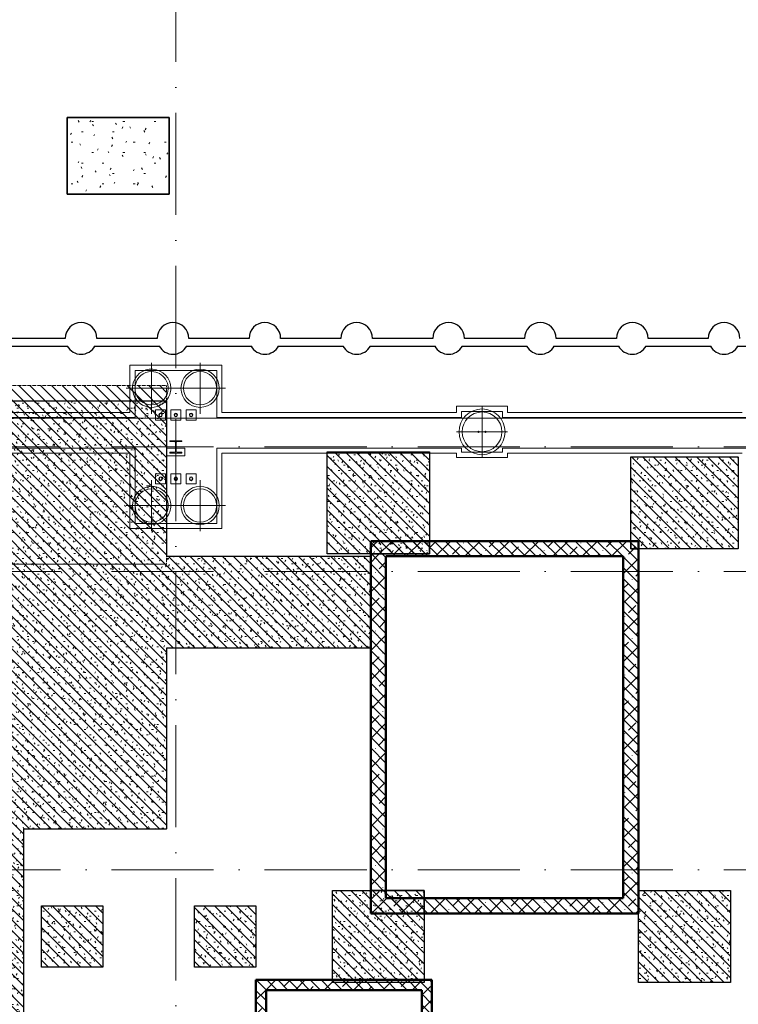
# Model space of a CAD drawing. Header units: millimetres. Extents: x -2694 to 330324, y -17289 to 76899.
# Tile 58 of 142: x 98710 to 112792, y 38305 to 57602. Entities that reach past the tile are written whole.
import ezdxf

# ---------------------------------------------------------------- set-up
doc = ezdxf.new("R2010")
doc.units = ezdxf.units.MM
for name, pattern in [('A_CARA_07', [7, 5, -2]), ('B_CARA_05', [4, 3, -1]), ('IMPORT-A_CARA_15', [760, 500, -130, 0, -130]), ('Čerchovaná 20mm', [3000, 2000, -500, 0, -500])]:
    doc.linetypes.add(name, pattern=pattern)
for name, color, linetype, lineweight in [('11542_003_OK-HALA_TaO-1_ET_R01_AciS_2025-04-14_sloupy_dwg', 150, 'Continuous', 9), ('CA_OSY', 5, 'IMPORT-A_CARA_15', 13), ('CA_PODLAHA25', 7, 'Continuous', 13), ('CA_POHHRA18', 9, 'Continuous', 9), ('CA_POHHRA25', 7, 'Continuous', 13), ('CA_REZY', 1, 'Continuous', 25), ('CA_SRAFY', 9, 'Continuous', 25), ('CA_ZAKLADY25', 7, 'Continuous', 13), ('CA_ZAKLADY5', 1, 'Continuous', 25), ('Konstrukční přípoje', 7, 'Continuous', 13), ('SS_HALA_TaO-DODAVKA_STAVEBNI', 140, 'Continuous', 9), ('SS_HALA_TaO-SLOUP', 140, 'Continuous', 9)]:
    doc.layers.add(name, color=color, linetype=linetype, lineweight=lineweight)
pattern_1 = [(0, (0, 0), (406.4, 101.6), [33.528, -271.272, 33.528, -271.272, -1625.6]), (0, (0, 0), (406.4, 101.6), [-609.6, 33.528, -576.072, 33.528, -271.272, -711.2]), (0, (0, 0), (406.4, 101.6), [-1524, 33.528, -169.672, 33.528, -474.472]), (120, (152.4, 50.8), (-291.18818, 301.15272), [33.528, -271.272, 33.528, -271.272, -1625.6]), (120, (152.4, 50.8), (-291.18818, 301.15272), [-609.6, 33.528, -576.072, 33.528, -271.272, -711.2]), (120, (152.4, 50.8), (-291.18818, 301.15272), [-1524, 33.528, -169.672, 33.528, -474.472]), (240, (203.2, 254), (-115.21182, -402.75272), [33.528, -271.272, 33.528, -271.272, -1625.6]), (240, (203.2, 254), (-115.21182, -402.75272), [-609.6, 33.528, -576.072, 33.528, -271.272, -711.2]), (240, (203.2, 254), (-115.21182, -402.75272), [-1524, 33.528, -169.672, 33.528, -474.472])]
pattern_2 = [(45, (0, 0), (-287.3682, 287.3682), []), (45, (287.37, 0), (-143.6841, 431.0523), [203.2, -101.6, 3.353, -98.247])]
pattern_3 = [(135, (0, 0), (-106.06602, -106.06602), [])]

# ---------------------------------------------------------------- blocks, each defined once
blk = doc.blocks.new('Fundament_ pravoúhlý - 2000 x 1500 x 4400mm-V56-BOURÁNÍ STÁVAJÍCÍCH ZÁKLADOVÝCH PRVKŮ')
at = {"layer": 'CA_ZAKLADY25'}
h = blk.add_hatch(dxfattribs=at)
h.set_pattern_fill('FP_14', color=256, style=0, pattern_type=2)
h.set_pattern_definition([(0, (-100638.01, -54935.42), (812.8, 203.2), [33.528, -576.072, 33.528, -3827.272]), (0, (-100638.01, -54935.42), (812.8, 203.2), [-643.128, -576.072, 33.528, -1185.672, -2032]), (0, (-100638.01, -54935.42), (812.8, 203.2), [-2438.4, 33.528, -576.072, 33.528, -1388.872]), (0, (-100638.01, -54935.42), (812.8, 203.2), [-3081.528, -372.872, 33.528, -982.472]), (120, (-100333.21, -54833.82), (-582.37636, 602.30545), [33.528, -576.072, 33.528, -3827.272]), (120, (-100333.21, -54833.82), (-582.37636, 602.30545), [-643.128, -576.072, 33.528, -1185.672, -2032]), (120, (-100333.21, -54833.82), (-582.37636, 602.30545), [-2438.4, 33.528, -576.072, 33.528, -1388.872]), (120, (-100333.21, -54833.82), (-582.37636, 602.30545), [-3081.528, -372.872, 33.528, -982.472]), (240, (-100231.62, -54427.42), (-230.42364, -805.50545), [33.528, -576.072, 33.528, -3827.272]), (240, (-100231.62, -54427.42), (-230.42364, -805.50545), [-643.128, -576.072, 33.528, -1185.672, -2032]), (240, (-100231.62, -54427.42), (-230.42364, -805.50545), [-2438.4, 33.528, -576.072, 33.528, -1388.872]), (240, (-100231.62, -54427.42), (-230.42364, -805.50545), [-3081.528, -372.872, 33.528, -982.472])])
h.paths.add_polyline_path([(1000, -750), (1000, 750), (-1000, 750), (-1000, -750)])
at = {"layer": 'CA_ZAKLADY25', "color": 9, "linetype": 'B_CARA_05', "lineweight": 25}
for p, q in [((1000, 750), (-1000, 750)), ((-1000, 750), (-1000, -750)), ((-1000, -750), (-1000, 750)), ((-1000, 750), (1000, 750)), ((1000, -750), (1000, 750)), ((1000, 750), (1000, -750)), ((-1000, -750), (1000, -750)), ((1000, -750), (-1000, -750))]:
    blk.add_line(p, q, dxfattribs=at)
blk = doc.blocks.new('11542 TAO základy_rvt-1-BOURÁNÍ STÁVAJÍCÍCH ZÁKLADOVÝCH PRVKŮ')
at = {"layer": 'CA_SRAFY', "lineweight": 13}
h = blk.add_hatch(dxfattribs=at)
h.set_pattern_fill('FP_8', color=253, style=0, pattern_type=2)
h.set_pattern_definition(pattern_1)
h.paths.add_polyline_path([(98788, 41735), (101588, 41735), (101588, 50135), (98388, 50135), (98388, 45835), (98788, 45835), (98788, 43784)])
h = blk.add_hatch(dxfattribs=at)
h.set_pattern_fill('FP_15', color=253, style=0, pattern_type=2)
h.set_pattern_definition(pattern_2)
h.paths.add_polyline_path([(110538, 47085), (110838, 47085), (110838, 47385), (105588, 47385), (105588, 47085), (105888, 47085)])
h = blk.add_hatch(dxfattribs=at)
h.set_pattern_fill('FP_8', color=253, style=0, pattern_type=2)
h.set_pattern_definition(pattern_1)
h.paths.add_polyline_path([(101588, 45285), (105588, 45285), (105588, 47085), (101588, 47085)])
h = blk.add_hatch(dxfattribs=at)
h.set_pattern_fill('FP_15', color=253, style=0, pattern_type=2)
h.set_pattern_definition(pattern_2)
h.paths.add_polyline_path([(105588, 40385), (105888, 40385), (105888, 47085), (105588, 47085)])
h = blk.add_hatch(dxfattribs=at)
h.set_pattern_fill('FP_15', color=253, style=0, pattern_type=2)
h.set_pattern_definition(pattern_2)
h.paths.add_polyline_path([(110838, 40085), (110838, 47085), (110538, 47085), (110538, 40085)])
h = blk.add_hatch(dxfattribs=at)
h.set_pattern_fill('FP_8', color=253, style=0, pattern_type=2)
h.set_pattern_definition(pattern_1)
h.paths.add_polyline_path([(97838, 37935), (98788, 37935), (98788, 45835), (96188, 45835), (96188, 37935), (96638, 37935)])
h = blk.add_hatch(dxfattribs=at)
h.set_pattern_fill('FP_15', color=253, style=0, pattern_type=2)
h.set_pattern_definition(pattern_2)
h.paths.add_polyline_path([(110538, 40085), (110538, 40385), (105588, 40385), (105588, 40085)])
h = blk.add_hatch(dxfattribs=at)
h.set_pattern_fill('FP_15', color=253, style=0, pattern_type=2)
h.set_pattern_definition(pattern_2)
h.paths.add_polyline_path([(106788, 38585), (106788, 38785), (103338, 38785), (103338, 38585), (106735, 38585)])
h = blk.add_hatch(dxfattribs=at)
h.set_pattern_fill('FP_15', color=253, style=0, pattern_type=2)
h.set_pattern_definition(pattern_2)
h.paths.add_polyline_path([(103338, 36085), (103538, 36085), (103538, 38585), (103338, 38585)])
h = blk.add_hatch(dxfattribs=at)
h.set_pattern_fill('FP_15', color=253, style=0, pattern_type=2)
h.set_pattern_definition(pattern_2)
h.paths.add_polyline_path([(106588, 35885), (106788, 35885), (106788, 38585), (106588, 38585), (106588, 36085)])
at = {"layer": 'CA_ZAKLADY25'}
h = blk.add_hatch(dxfattribs=at)
h.set_pattern_fill('FP_8', color=256, style=0, pattern_type=2)
h.set_pattern_definition(pattern_1)
h.paths.add_polyline_path([(106738, 47135), (106738, 49135), (104738, 49135), (104738, 47135)])
h = blk.add_hatch(dxfattribs=at)
h.set_pattern_fill('FP_8', color=256, style=0, pattern_type=2)
h.set_pattern_definition(pattern_1)
h.paths.add_polyline_path([(112788, 47235), (112788, 49035), (110688, 49035), (110688, 47235), (111554, 47235)])
h = blk.add_hatch(dxfattribs=at)
h.set_pattern_fill('FP_8', color=256, style=0, pattern_type=2)
h.set_pattern_definition(pattern_1)
h.paths.add_polyline_path([(106638, 38735), (106638, 40535), (104838, 40535), (104838, 38735)])
h = blk.add_hatch(dxfattribs=at)
h.set_pattern_fill('FP_8', color=256, style=0, pattern_type=2)
h.set_pattern_definition(pattern_1)
h.paths.add_polyline_path([(112638, 38735), (112638, 40535), (110838, 40535), (110838, 38735), (111554, 38735)])
h = blk.add_hatch(dxfattribs=at)
h.set_pattern_fill('FP_8', color=256, style=0, pattern_type=2)
h.set_pattern_definition(pattern_1)
h.paths.add_polyline_path([(99138, 39035), (100338, 39035), (100338, 40235), (99138, 40235)])
h = blk.add_hatch(dxfattribs=at)
h.set_pattern_fill('FP_8', color=256, style=0, pattern_type=2)
h.set_pattern_definition(pattern_1)
h.paths.add_polyline_path([(102138, 39035), (103338, 39035), (103338, 40235), (102138, 40235)])
at = {"layer": 'CA_POHHRA25', "color": 9, "lineweight": 25}
for p, q in [((105588, 47085), (105588, 47385)), ((110838, 47385), (105588, 47385)), ((110838, 47385), (110838, 47085)), ((105588, 47085), (105588, 40385)), ((105888, 47085), (110538, 47085)), ((105888, 40385), (105888, 47085)), ((110538, 47085), (110538, 40385)), ((110838, 40085), (110838, 47085)), ((105588, 40085), (105588, 40385)), ((110538, 40385), (105888, 40385)), ((105588, 40085), (110538, 40085)), ((110838, 40085), (110538, 40085)), ((103338, 38585), (103338, 38785)), ((106788, 38785), (103338, 38785)), ((106788, 38785), (106788, 38585)), ((103338, 38585), (103338, 36085)), ((103538, 38585), (106588, 38585)), ((103538, 36085), (103538, 38585)), ((106588, 38585), (106588, 36085)), ((106788, 35885), (106788, 38585))]:
    blk.add_line(p, q, dxfattribs=at)
at = {"layer": 'CA_REZY', "color": 53, "lineweight": 50}
for p, q in [((110838, 47385), (105588, 47385)), ((105588, 47385), (105588, 47085)), ((110838, 47085), (110838, 47385)), ((105588, 47085), (105588, 40385)), ((105888, 47085), (110538, 47085)), ((105888, 40385), (105888, 47085)), ((110538, 47085), (110538, 40385)), ((110838, 40085), (110838, 47085)), ((105588, 40385), (105588, 40085)), ((110538, 40385), (105888, 40385)), ((105588, 40085), (110538, 40085)), ((110538, 40085), (110838, 40085)), ((106788, 38785), (103338, 38785)), ((103338, 38785), (103338, 38585)), ((106788, 38585), (106788, 38785)), ((103338, 38585), (103338, 36085)), ((103538, 38585), (106588, 38585)), ((103538, 36085), (103538, 38585)), ((106588, 38585), (106588, 36085)), ((106788, 35885), (106788, 38585))]:
    blk.add_line(p, q, dxfattribs=at)
at = {"layer": 'CA_ZAKLADY25', "color": 9, "linetype": 'B_CARA_05', "lineweight": 25}
for p, q in [((98388, 50135), (101588, 50135)), ((101588, 50135), (101588, 47085)), ((104738, 47135), (104738, 49135)), ((104738, 49135), (106738, 49135)), ((106738, 49135), (106738, 47135)), ((110688, 47235), (110688, 49035)), ((110688, 49035), (112788, 49035)), ((112788, 49035), (112788, 47235)), ((105588, 47385), (106738, 47385)), ((105588, 47135), (105588, 47385)), ((105588, 47385), (105588, 47135)), ((106738, 47385), (105588, 47385)), ((105588, 47385), (106738, 47385)), ((105588, 47135), (105588, 47385)), ((105588, 47385), (105588, 47135)), ((106738, 47385), (105588, 47385)), ((106738, 47135), (106738, 47385)), ((106738, 47385), (106738, 47135)), ((106738, 47385), (110688, 47385)), ((110688, 47385), (106738, 47385)), ((110688, 47235), (110688, 47385)), ((110688, 47385), (110688, 47235)), ((110688, 47385), (110838, 47385)), ((110838, 47385), (110688, 47385)), ((110688, 47385), (110838, 47385)), ((110838, 47385), (110688, 47385)), ((110838, 47385), (110838, 47235)), ((110838, 47235), (110838, 47385)), ((110838, 47385), (110838, 47235)), ((110838, 47235), (110838, 47385)), ((101588, 47085), (101590, 47085)), ((101590, 47085), (105588, 47085)), ((106738, 47135), (104738, 47135)), ((106738, 47135), (105588, 47135)), ((105588, 47135), (106738, 47135)), ((105588, 40535), (105588, 47135)), ((105588, 47135), (105588, 40535)), ((105588, 47085), (105588, 45285)), ((112788, 47235), (110688, 47235)), ((110688, 47235), (110838, 47235)), ((110838, 47235), (110688, 47235)), ((110838, 47235), (110838, 40085)), ((110838, 40085), (110838, 47235)), ((101588, 45285), (101588, 41735)), ((105588, 45285), (101588, 45285)), ((98788, 41735), (98788, 37935)), ((101588, 41735), (98788, 41735)), ((104838, 38735), (104838, 40535)), ((104838, 40535), (106638, 40535)), ((105588, 40085), (105588, 40535)), ((105588, 40535), (105588, 40085)), ((106638, 40535), (105588, 40535)), ((105588, 40535), (106638, 40535)), ((105588, 40085), (105588, 40535)), ((105588, 40535), (105588, 40085)), ((106638, 40535), (106638, 38735)), ((106638, 40535), (106638, 40085)), ((106638, 40085), (106638, 40535)), ((110838, 38735), (110838, 40535)), ((110838, 40535), (112638, 40535)), ((112638, 40535), (112638, 38735)), ((99138, 39035), (99138, 40235)), ((99138, 40235), (100338, 40235)), ((100338, 40235), (100338, 39035)), ((102138, 39035), (102138, 40235)), ((102138, 40235), (103338, 40235)), ((103338, 40235), (103338, 39035)), ((106638, 40085), (105588, 40085)), ((105588, 40085), (106638, 40085)), ((106638, 40085), (105588, 40085)), ((105588, 40085), (106638, 40085)), ((110838, 40085), (106638, 40085)), ((106638, 40085), (110838, 40085)), ((100338, 39035), (99138, 39035)), ((103338, 39035), (102138, 39035)), ((106638, 38735), (104838, 38735)), ((112638, 38735), (110838, 38735))]:
    blk.add_line(p, q, dxfattribs=at)
at = {"layer": 'CA_ZAKLADY5', "color": 253, "linetype": 'B_CARA_05', "lineweight": 13}
for p, q in [((101588, 50135), (98388, 50135)), ((101588, 47085), (101588, 50135)), ((106738, 49135), (104738, 49135)), ((104738, 49135), (104738, 47135)), ((106738, 47135), (106738, 49135)), ((112788, 49035), (110688, 49035)), ((110688, 49035), (110688, 47235)), ((112788, 47235), (112788, 49035)), ((101590, 47085), (101588, 47085)), ((105588, 47085), (101590, 47085)), ((104738, 47135), (106738, 47135)), ((105588, 45285), (105588, 47085)), ((110688, 47235), (112788, 47235)), ((101588, 41735), (101588, 45285)), ((101588, 45285), (105588, 45285)), ((98788, 37935), (98788, 41735)), ((98788, 41735), (101588, 41735)), ((106638, 40535), (104838, 40535)), ((104838, 40535), (104838, 38735)), ((106638, 38735), (106638, 40535)), ((112638, 40535), (110838, 40535)), ((110838, 40535), (110838, 38735)), ((112638, 38735), (112638, 40535)), ((100338, 40235), (99138, 40235)), ((99138, 40235), (99138, 39035)), ((100338, 39035), (100338, 40235)), ((103338, 40235), (102138, 40235)), ((102138, 40235), (102138, 39035)), ((103338, 39035), (103338, 40235)), ((99138, 39035), (100338, 39035)), ((102138, 39035), (103338, 39035)), ((104838, 38735), (106638, 38735)), ((110838, 38735), (112638, 38735))]:
    blk.add_line(p, q, dxfattribs=at)
at = {"layer": 'CA_ZAKLADY25', "color": 9, "linetype": 'B_CARA_05', "lineweight": 25}
blk.add_blockref('Fundament_ pravoúhlý - 2000 x 1500 x 4400mm-V56-BOURÁNÍ STÁVAJÍCÍCH ZÁKLADOVÝCH PRVKŮ', (100638, 54935), dxfattribs=at)
blk = doc.blocks.new('pilota 600 mm - D_750_650-V51-BOURÁNÍ STÁVAJÍCÍCH ZÁKLADOVÝCH PRVKŮ')
at = {"layer": 'CA_POHHRA18'}
for p, q in [((0, 54), (0, 500)), ((0, 0), (-500, 0)), ((0, 0), (0, 54)), ((0, 0), (0, -244)), ((0, 0), (295, 0)), ((295, 0), (500, 0)), ((0, -244), (0, -500))]:
    blk.add_line(p, q, dxfattribs=at)
blk = doc.blocks.new('pilota 600 mm - D_750_650-2142273-BOURÁNÍ STÁVAJÍCÍCH ZÁKLADOVÝCH PRVKŮ')
at = {"layer": 'CA_POHHRA18'}
for q in [(0, 500), (-500, 0), (500, 0), (0, -500)]:
    blk.add_line((0, 0), q, dxfattribs=at)
blk = doc.blocks.new('pilota 600 mm - D_750_650-V52-BOURÁNÍ STÁVAJÍCÍCH ZÁKLADOVÝCH PRVKŮ')
at = {"layer": 'CA_POHHRA18'}
for p, q in [((0, 0), (0, 500)), ((0, 0), (-500, 0)), ((0, 0), (293, 0)), ((0, 0), (0, -500)), ((293, 0), (295, 0)), ((295, 0), (500, 0))]:
    blk.add_line(p, q, dxfattribs=at)
blk = doc.blocks.new('pilota 600 mm - D_750_650-2142272-BOURÁNÍ STÁVAJÍCÍCH ZÁKLADOVÝCH PRVKŮ')
at = {"layer": 'CA_POHHRA18'}
for q in [(0, 500), (-500, 0), (0, -500), (500, 0)]:
    blk.add_line((0, 0), q, dxfattribs=at)
blk = doc.blocks.new('pilota 600 mm - D_900_780-2142307-BOURÁNÍ STÁVAJÍCÍCH ZÁKLADOVÝCH PRVKŮ')
at = {"layer": 'CA_POHHRA18'}
for q in [(0, 500), (-500, 0), (0, -500), (500, 0)]:
    blk.add_line((0, 0), q, dxfattribs=at)
blk = doc.blocks.new('11542_003_OK-HALA_TaO-1_ET_R01_AciS_2025-04-14_sloupy_dwg-1858929-BOURÁNÍ STÁVAJÍCÍCH ZÁKLADOVÝCH PRVKŮ')
at = {"layer": '11542_003_OK-HALA_TaO-1_ET_R01_AciS_2025-04-14_sloupy_dwg', "color": 140}
for p, q in [((101890, 49350), (101650, 49350)), ((101650, 49350), (101650, 49333)), ((101650, 49333), (101744, 49333)), ((101765, 49312), (101765, 49148)), ((101775, 49148), (101775, 49312)), ((101796, 49333), (101890, 49333)), ((101890, 49333), (101890, 49350)), ((101744, 49127), (101650, 49127)), ((101650, 49127), (101650, 49110)), ((101650, 49110), (101890, 49110)), ((101890, 49127), (101796, 49127)), ((101890, 49110), (101890, 49127))]:
    blk.add_line(p, q, dxfattribs=at)
for centre, radius, start, end in [((101470, 49855), 32, 0, 180), ((101470, 49855), 32, 180, 0), ((101770, 49855), 32, 0, 180), ((101770, 49855), 32, 180, 0), ((102070, 49855), 32, 0, 180), ((102070, 49855), 32, 180, 0), ((107700, 49525), 10, 0, 180), ((107700, 49525), 10, 180, 0), ((107840, 49525), 10, 0, 180), ((107840, 49525), 10, 180, 0), ((101744, 49312), 21, 0, 90), ((101796, 49312), 21, 90, 180), ((101744, 49148), 21, 270, 0), ((101796, 49148), 21, 180, 270), ((101470, 48605), 32, 0, 180), ((101770, 48605), 32, 0, 180), ((102070, 48605), 32, 0, 180), ((101470, 48605), 32, 180, 0), ((101770, 48605), 32, 180, 0), ((102070, 48605), 32, 180, 0)]:
    blk.add_arc(centre, radius, start, end, dxfattribs=at)
at = {"layer": 'SS_HALA_TaO-DODAVKA_STAVEBNI'}
for centre, start, end in [((101470, 49855), 0, 180), ((101470, 49855), 180, 0), ((101770, 49855), 0, 180), ((101770, 49855), 180, 0), ((102070, 49855), 0, 180), ((102070, 49855), 180, 0), ((101470, 48605), 0, 180), ((101770, 48605), 0, 180), ((102070, 48605), 0, 180), ((101470, 48605), 180, 0), ((101770, 48605), 180, 0), ((102070, 48605), 180, 0)]:
    blk.add_arc(centre, 32, start, end, dxfattribs=at)
at = {"layer": 'SS_HALA_TaO-SLOUP'}
for p, q in [((101890, 49350), (101650, 49350)), ((101650, 49350), (101650, 49333)), ((101650, 49333), (101744, 49333)), ((101765, 49312), (101765, 49148)), ((101775, 49148), (101775, 49312)), ((101796, 49333), (101890, 49333)), ((101890, 49333), (101890, 49350)), ((101744, 49127), (101650, 49127)), ((101650, 49127), (101650, 49110)), ((101650, 49110), (101890, 49110)), ((101890, 49127), (101796, 49127)), ((101890, 49110), (101890, 49127))]:
    blk.add_line(p, q, dxfattribs=at)
for centre, radius, start, end in [((107700, 49525), 10, 0, 180), ((107700, 49525), 10, 180, 0), ((107840, 49525), 10, 0, 180), ((107840, 49525), 10, 180, 0), ((101744, 49312), 21, 0, 90), ((101796, 49312), 21, 90, 180), ((101744, 49148), 21, 270, 0), ((101796, 49148), 21, 180, 270)]:
    blk.add_arc(centre, radius, start, end, dxfattribs=at)
blk = doc.blocks.new('M_Šroub HPM-E - 64_E-V418-BOURÁNÍ STÁVAJÍCÍCH ZÁKLADOVÝCH PRVKŮ')
at = {"layer": 'Konstrukční přípoje', "lineweight": 9}
h = blk.add_hatch(dxfattribs=at)
h.set_pattern_fill('FP_174', color=50, style=0, pattern_type=2)
h.set_pattern_definition([(45, (-101770.05, -49854.87), (-251.4472, 251.4472), []), (45, (-101770.05, -49473.87), (-251.4472, 251.4472), [])])
h.paths.add_polyline_path([(10, -30), (26, -19), (32, 0), (26, 19), (10, 30), (-10, 30), (-26, 19), (-32, 0), (-26, -19), (-10, -30)])
at = {"layer": 'Konstrukční přípoje'}
for p, q in [((-100, -100), (-100, 100)), ((-100, 100), (100, 100)), ((100, 100), (-100, 100)), ((-100, 100), (-100, -100)), ((100, 100), (100, -100)), ((100, -100), (100, 100)), ((100, -100), (-100, -100)), ((-100, -100), (100, -100))]:
    blk.add_line(p, q, dxfattribs=at)
at = {"layer": 'Konstrukční přípoje', "color": 250, "lineweight": 25}
for start, end in [(360, 180), (180, 360)]:
    blk.add_arc((0, 0), 32, start, end, dxfattribs=at)
at = {"layer": 'Konstrukční přípoje'}
for start, end in [(0, 180), (0, 180), (0, 180), (180, 360), (180, 360), (180, 360)]:
    blk.add_arc((0, 0), 32, start, end, dxfattribs=at)
blk = doc.blocks.new('M_Šroub HPM-E - 64_E-V419-BOURÁNÍ STÁVAJÍCÍCH ZÁKLADOVÝCH PRVKŮ')
at = {"layer": 'Konstrukční přípoje'}
for p, q in [((100, 100), (-100, 100)), ((-100, 100), (-100, -100)), ((-100, -100), (-100, 100)), ((-100, 100), (100, 100)), ((100, -100), (100, 100)), ((100, 100), (100, -100)), ((-100, -100), (100, -100)), ((100, -100), (-100, -100))]:
    blk.add_line(p, q, dxfattribs=at)
at = {"layer": 'Konstrukční přípoje', "color": 250, "lineweight": 25}
for start, end in [(360, 180), (180, 360)]:
    blk.add_arc((0, 0), 32, start, end, dxfattribs=at)
at = {"layer": 'Konstrukční přípoje'}
for start, end in [(0, 180), (0, 180), (0, 180), (180, 0), (180, 360), (180, 360)]:
    blk.add_arc((0, 0), 32, start, end, dxfattribs=at)
blk = doc.blocks.new('M_Šroub HPM-E - 64_E-V420-BOURÁNÍ STÁVAJÍCÍCH ZÁKLADOVÝCH PRVKŮ')
at = {"layer": 'Konstrukční přípoje'}
for p, q in [((-100, -100), (-100, 100)), ((-100, 100), (100, 100)), ((100, 100), (-100, 100)), ((-100, 100), (-100, -100)), ((100, 100), (100, -100)), ((100, -100), (100, 100)), ((100, -100), (-100, -100)), ((-100, -100), (100, -100))]:
    blk.add_line(p, q, dxfattribs=at)
at = {"layer": 'Konstrukční přípoje', "color": 250, "lineweight": 25}
for start, end in [(360, 180), (180, 360)]:
    blk.add_arc((0, 0), 32, start, end, dxfattribs=at)
at = {"layer": 'Konstrukční přípoje'}
for start, end in [(0, 180), (0, 180), (0, 180), (180, 360), (180, 360), (180, 360)]:
    blk.add_arc((0, 0), 32, start, end, dxfattribs=at)
blk = doc.blocks.new('M_Šroub HPM-E - 64_E-V421-BOURÁNÍ STÁVAJÍCÍCH ZÁKLADOVÝCH PRVKŮ')
at = {"layer": 'Konstrukční přípoje', "lineweight": 9}
h = blk.add_hatch(dxfattribs=at)
h.set_pattern_fill('FP_175', color=50, style=0, pattern_type=2)
h.set_pattern_definition([(45, (-102070.05, -48604.87), (-251.4472, 251.4472), []), (45, (-102070.05, -48223.87), (-251.4472, 251.4472), [])])
h.paths.add_polyline_path([(10, -30), (26, -19), (32, 0), (26, 19), (10, 30), (-10, 30), (-26, 19), (-32, 0), (-26, -19), (-10, -30)])
at = {"layer": 'Konstrukční přípoje'}
for p, q in [((100, 100), (-100, 100)), ((-100, 100), (-100, -100)), ((-100, -100), (-100, 100)), ((-100, 100), (100, 100)), ((100, -100), (100, 100)), ((100, 100), (100, -100)), ((-100, -100), (100, -100)), ((100, -100), (-100, -100))]:
    blk.add_line(p, q, dxfattribs=at)
at = {"layer": 'Konstrukční přípoje', "color": 250, "lineweight": 25}
for start, end in [(360, 180), (180, 360)]:
    blk.add_arc((0, 0), 32, start, end, dxfattribs=at)
at = {"layer": 'Konstrukční přípoje'}
for start, end in [(0, 180), (0, 180), (0, 180), (180, 0), (180, 360), (180, 360)]:
    blk.add_arc((0, 0), 32, start, end, dxfattribs=at)
blk = doc.blocks.new('M_Šroub HPM-E - 64_E-V422-BOURÁNÍ STÁVAJÍCÍCH ZÁKLADOVÝCH PRVKŮ')
at = {"layer": 'Konstrukční přípoje'}
for p, q in [((-100, -100), (-100, 100)), ((-100, 100), (100, 100)), ((100, 100), (-100, 100)), ((-100, 100), (-100, -100)), ((100, 100), (100, -100)), ((100, -100), (100, 100)), ((100, -100), (-100, -100)), ((-100, -100), (100, -100))]:
    blk.add_line(p, q, dxfattribs=at)
at = {"layer": 'Konstrukční přípoje', "color": 250, "lineweight": 25}
for start, end in [(360, 180), (180, 360)]:
    blk.add_arc((0, 0), 32, start, end, dxfattribs=at)
at = {"layer": 'Konstrukční přípoje'}
for start, end in [(0, 180), (0, 180), (0, 180), (180, 360), (180, 360), (180, 360)]:
    blk.add_arc((0, 0), 32, start, end, dxfattribs=at)
blk = doc.blocks.new('M_Šroub HPM-E - 64_E-V423-BOURÁNÍ STÁVAJÍCÍCH ZÁKLADOVÝCH PRVKŮ')
at = {"layer": 'Konstrukční přípoje'}
for p, q in [((100, 100), (-100, 100)), ((-100, 100), (-100, -100)), ((-100, -100), (-100, 100)), ((-100, 100), (100, 100)), ((100, -100), (100, 100)), ((100, 100), (100, -100)), ((-100, -100), (100, -100)), ((100, -100), (-100, -100))]:
    blk.add_line(p, q, dxfattribs=at)
at = {"layer": 'Konstrukční přípoje', "color": 250, "lineweight": 25}
for start, end in [(360, 180), (180, 360)]:
    blk.add_arc((0, 0), 32, start, end, dxfattribs=at)
at = {"layer": 'Konstrukční přípoje'}
for start, end in [(0, 180), (0, 180), (0, 180), (180, 0), (180, 360), (180, 360)]:
    blk.add_arc((0, 0), 32, start, end, dxfattribs=at)

msp = doc.modelspace()

# ---------------------------------------------------------------- hatches: boundary and pattern name
at = {"layer": 'CA_POHHRA18'}
h = msp.add_hatch(dxfattribs=at)
h.set_pattern_fill('FP_191', color=240, style=0, pattern_type=2)
h.set_pattern_definition(pattern_3)
h.paths.add_polyline_path([(94589.8, 46933.5), (101589.8, 46933.5), (101589.8, 50433.5), (94589.8, 50433.5), (94589.8, 48681.1)])
h = msp.add_hatch(dxfattribs=at)
h.set_pattern_fill('FP_191', color=90, style=0, pattern_type=2)
h.set_pattern_definition(pattern_3)
h.paths.add_polyline_path([(106738, 47135.4), (106738, 49135.4), (104738, 49135.4), (104738, 47135.4)])
h = msp.add_hatch(dxfattribs=at)
h.set_pattern_fill('FP_191', color=90, style=0, pattern_type=2)
h.set_pattern_definition(pattern_3)
h.paths.add_polyline_path([(112788, 47235.4), (112788, 49035.4), (110688, 49035.4), (110688, 47235.4), (111554.5, 47235.4)])
h = msp.add_hatch(dxfattribs=at)
h.set_pattern_fill('FP_191', color=90, style=0, pattern_type=2)
h.set_pattern_definition(pattern_3)
h.paths.add_polyline_path([(105588, 40085.4), (110838, 40085.4), (110838, 47385.4), (105588, 47385.4)])
h.paths.add_polyline_path([(110538, 40385.4), (105888, 40385.4), (105888, 47085.4), (110538, 47085.4)])
h = msp.add_hatch(dxfattribs=at)
h.set_pattern_fill('FP_191', color=90, style=0, pattern_type=2)
h.set_pattern_definition(pattern_3)
h.paths.add_polyline_path([(98788, 37935.4), (98788, 41735.4), (101588, 41735.4), (101588, 45285.4), (105588, 45285.4), (105588, 47085.4), (101589.8, 47085.4), (101589.8, 46933.5), (94788, 46933.5), (94788, 45835.4), (96188, 45835.4), (96188, 44585.4), (95088, 44585.4), (95088, 43085.4), (96188, 43085.4), (96188, 40375.4), (94838, 40375.4), (94838, 38375.4), (96188, 38375.4), (96188, 37935.4)])
h = msp.add_hatch(dxfattribs=at)
h.set_pattern_fill('FP_191', color=90, style=0, pattern_type=2)
h.set_pattern_definition(pattern_3)
h.paths.add_polyline_path([(106638, 38735.4), (106638, 40535.4), (104838, 40535.4), (104838, 38735.4)])
h = msp.add_hatch(dxfattribs=at)
h.set_pattern_fill('FP_191', color=90, style=0, pattern_type=2)
h.set_pattern_definition(pattern_3)
h.paths.add_polyline_path([(112638, 38735.4), (112638, 40535.4), (110838, 40535.4), (110838, 38735.4), (111554.5, 38735.4)])
h = msp.add_hatch(dxfattribs=at)
h.set_pattern_fill('FP_191', color=90, style=0, pattern_type=2)
h.set_pattern_definition(pattern_3)
h.paths.add_polyline_path([(99138, 39035.4), (100338, 39035.4), (100338, 40235.4), (99138, 40235.4)])
h = msp.add_hatch(dxfattribs=at)
h.set_pattern_fill('FP_191', color=90, style=0, pattern_type=2)
h.set_pattern_definition(pattern_3)
h.paths.add_polyline_path([(102138, 39035.4), (103338, 39035.4), (103338, 40235.4), (102138, 40235.4)])
h = msp.add_hatch(dxfattribs=at)
h.set_pattern_fill('FP_191', color=90, style=0, pattern_type=2)
h.set_pattern_definition(pattern_3)
h.paths.add_polyline_path([(106788, 35885.4), (106788, 38785.4), (103338, 38785.4), (103338, 35885.4), (106735.3, 35885.4)])
h.paths.add_polyline_path([(106588, 36085.4), (103538, 36085.4), (103538, 38585.4), (106588, 38585.4)])

# ---------------------------------------------------------------- linework, layer by layer
at = {"layer": 'CA_OSY', "linetype": 'Čerchovaná 20mm', "lineweight": 9}
for p, q in [((101770, -226.2), (101770, 75699.1)), ((-1493.6, 49229.9), (299971.9, 49229.9)), ((-1493.6, 46789.9), (299971.9, 46789.9)), ((-1493.6, 40939.9), (299971.9, 40939.9))]:
    msp.add_line(p, q, dxfattribs=at)
at = {"layer": 'CA_PODLAHA25'}
msp.add_line((38140.3, 49789.9), (174495.6, 49789.9), dxfattribs=at)
at = {"layer": 'CA_POHHRA25', "linetype": 'A_CARA_07', "lineweight": 9}
for p, q in [((101589.8, 50433.5), (94589.8, 50433.5)), ((101589.8, 46933.5), (101589.8, 50433.5)), ((104738, 49135.4), (104738, 47135.4)), ((106738, 49135.4), (104738, 49135.4)), ((106738, 47135.4), (106738, 49135.4)), ((110688, 49035.4), (110688, 47235.4)), ((112788, 49035.4), (110688, 49035.4)), ((112788, 47235.4), (112788, 49035.4)), ((105588, 47385.4), (105588, 40085.4)), ((110838, 47385.4), (105588, 47385.4)), ((110838, 40085.4), (110838, 47385.4)), ((105588, 47085.4), (101589.8, 47085.4)), ((101589.8, 47085.4), (101589.8, 46933.5)), ((104738, 47135.4), (106738, 47135.4)), ((105588, 45285.4), (105588, 47085.4)), ((105888, 40385.4), (105888, 47085.4)), ((105888, 47085.4), (110538, 47085.4)), ((110538, 47085.4), (110538, 40385.4)), ((110688, 47235.4), (112788, 47235.4)), ((94589.8, 46933.5), (101589.8, 46933.5)), ((101589.8, 46933.5), (94788, 46933.5)), ((101588, 41735.4), (101588, 45285.4)), ((101588, 45285.4), (105588, 45285.4)), ((98788, 37935.4), (98788, 41735.4)), ((98788, 41735.4), (101588, 41735.4)), ((104838, 40535.4), (104838, 38735.4)), ((106638, 40535.4), (104838, 40535.4)), ((106638, 38735.4), (106638, 40535.4)), ((110838, 40535.4), (110838, 38735.4)), ((112638, 40535.4), (110838, 40535.4)), ((112638, 38735.4), (112638, 40535.4)), ((110538, 40385.4), (105888, 40385.4)), ((99138, 40235.4), (99138, 39035.4)), ((100338, 40235.4), (99138, 40235.4)), ((100338, 39035.4), (100338, 40235.4)), ((102138, 40235.4), (102138, 39035.4)), ((103338, 40235.4), (102138, 40235.4)), ((103338, 39035.4), (103338, 40235.4)), ((105588, 40085.4), (110838, 40085.4)), ((99138, 39035.4), (100338, 39035.4)), ((102138, 39035.4), (103338, 39035.4)), ((103338, 38785.4), (103338, 35885.4)), ((106788, 38785.4), (103338, 38785.4)), ((104838, 38735.4), (106638, 38735.4)), ((106788, 35885.4), (106788, 38785.4)), ((110838, 38735.4), (112638, 38735.4)), ((103538, 36085.4), (103538, 38585.4)), ((103538, 38585.4), (106588, 38585.4)), ((106588, 38585.4), (106588, 36085.4))]:
    msp.add_line(p, q, dxfattribs=at)
at = {"layer": 'CA_POHHRA25'}
for p, q in [((96170, 49804.9), (100970, 49804.9)), ((96170, 49804.9), (100970, 49804.9)), ((107370, 49804.9), (102570, 49804.9)), ((102570, 49804.9), (107370, 49804.9)), ((108170, 49804.9), (112970, 49804.9)), ((108170, 49804.9), (112970, 49804.9)), ((100970, 49204.9), (96170, 49204.9)), ((96170, 49204.9), (100970, 49204.9)), ((101595, 49204.9), (101770, 49204.9)), ((101595, 49204.9), (101770, 49204.9)), ((101770, 49204.9), (101945, 49204.9)), ((101945, 49204.9), (101770, 49204.9)), ((102570, 49204.9), (107370, 49204.9)), ((102570, 49204.9), (107370, 49204.9)), ((112970, 49204.9), (108170, 49204.9)), ((108170, 49204.9), (112970, 49204.9))]:
    msp.add_line(p, q, dxfattribs=at)
at = {"layer": 'CA_POHHRA25', "lineweight": 9}
for p, q in [((96270, 49904.9), (100870, 49904.9)), ((96270, 49904.9), (100870, 49904.9)), ((102670, 49904.9), (107270, 49904.9)), ((102670, 49904.9), (107270, 49904.9)), ((108270, 49904.9), (112870, 49904.9)), ((108270, 49904.9), (112870, 49904.9)), ((100870, 49104.9), (96270, 49104.9)), ((96270, 49104.9), (100870, 49104.9)), ((107270, 49104.9), (102670, 49104.9)), ((102670, 49104.9), (107270, 49104.9)), ((112870, 49104.9), (108270, 49104.9)), ((108270, 49104.9), (112870, 49104.9))]:
    msp.add_line(p, q, dxfattribs=at)
at = {"layer": 'CA_ZAKLADY25'}
for p, q in [((98423.9, 51354), (99603.9, 51354)), ((100223.9, 51354), (101403.9, 51354)), ((102023.9, 51354), (103203.9, 51354)), ((103823.9, 51354), (105003.9, 51354)), ((105623.9, 51354), (106803.9, 51354)), ((107423.9, 51354), (108603.9, 51354)), ((109223.9, 51354), (110403.9, 51354)), ((111023.9, 51354), (112203.9, 51354)), ((99643.7, 51204), (98384.1, 51204)), ((101443.7, 51204), (100184.1, 51204)), ((103243.7, 51204), (101984.1, 51204)), ((105043.7, 51204), (103784.1, 51204)), ((106843.7, 51204), (105584.1, 51204)), ((108643.7, 51204), (107384.1, 51204)), ((110443.7, 51204), (109184.1, 51204)), ((112243.7, 51204), (110984.1, 51204)), ((114043.7, 51204), (112784.1, 51204)), ((102570, 50729.9), (100970, 50729.9)), ((100970, 50729.9), (100970, 50433.5)), ((100970, 50433.5), (100970, 50729.9)), ((100970, 50729.9), (102570, 50729.9)), ((102570, 49804.9), (102570, 50729.9)), ((102570, 50729.9), (102570, 49804.9)), ((100970, 50433.5), (100970, 49804.9)), ((100970, 49804.9), (100970, 50433.5)), ((108170, 49924.9), (107370, 49924.9)), ((107370, 49924.9), (107370, 49804.9)), ((107370, 49804.9), (107370, 49924.9)), ((107370, 49924.9), (108170, 49924.9)), ((108170, 49804.9), (108170, 49924.9)), ((108170, 49924.9), (108170, 49804.9)), ((100970, 49204.9), (100970, 47729.9)), ((100970, 47729.9), (100970, 49204.9)), ((101595, 49054.9), (101595, 49204.9)), ((101595, 49204.9), (101595, 49054.9)), ((101945, 49054.9), (101595, 49054.9)), ((101595, 49054.9), (101945, 49054.9)), ((101945, 49204.9), (101945, 49054.9)), ((101945, 49054.9), (101945, 49204.9)), ((102570, 47729.9), (102570, 49204.9)), ((102570, 49204.9), (102570, 47729.9)), ((107370, 49204.9), (107370, 49124.9)), ((107370, 49124.9), (107370, 49204.9)), ((107370, 49124.9), (108170, 49124.9)), ((108170, 49124.9), (107370, 49124.9)), ((108170, 49124.9), (108170, 49204.9)), ((108170, 49204.9), (108170, 49124.9)), ((100970, 47729.9), (101589.8, 47729.9)), ((101589.8, 47729.9), (100970, 47729.9)), ((101589.8, 47729.9), (102570, 47729.9)), ((102570, 47729.9), (101589.8, 47729.9))]:
    msp.add_line(p, q, dxfattribs=at)
at = {"layer": 'CA_ZAKLADY25', "lineweight": 9}
for p, q in [((100870, 50433.5), (100870, 50829.9)), ((100870, 50829.9), (102670, 50829.9)), ((102670, 50829.9), (100870, 50829.9)), ((100870, 50829.9), (100870, 50433.5)), ((102670, 50829.9), (102670, 49904.9)), ((102670, 49904.9), (102670, 50829.9)), ((100870, 49904.9), (100870, 50433.5)), ((100870, 50433.5), (100870, 49904.9)), ((107270, 49904.9), (107270, 50024.9)), ((107270, 50024.9), (108270, 50024.9)), ((108270, 50024.9), (107270, 50024.9)), ((107270, 50024.9), (107270, 49904.9)), ((108270, 50024.9), (108270, 49904.9)), ((108270, 49904.9), (108270, 50024.9)), ((100870, 47629.9), (100870, 49104.9)), ((100870, 49104.9), (100870, 47629.9)), ((102670, 49104.9), (102670, 47629.9)), ((102670, 47629.9), (102670, 49104.9)), ((107270, 49024.9), (107270, 49104.9)), ((107270, 49104.9), (107270, 49024.9)), ((108270, 49024.9), (107270, 49024.9)), ((107270, 49024.9), (108270, 49024.9)), ((108270, 49104.9), (108270, 49024.9)), ((108270, 49024.9), (108270, 49104.9)), ((101589.8, 47629.9), (100870, 47629.9)), ((100870, 47629.9), (101589.8, 47629.9)), ((102670, 47629.9), (101589.8, 47629.9)), ((101589.8, 47629.9), (102670, 47629.9))]:
    msp.add_line(p, q, dxfattribs=at)
at = {"layer": 'CA_ZAKLADY25'}
for centre, start, end in [((99913.9, 51355.9), 0, 180), ((101713.9, 51355.9), 0, 180), ((103513.9, 51355.9), 0, 180), ((105313.9, 51355.9), 0, 180), ((107113.9, 51355.9), 0, 180), ((108913.9, 51355.9), 0, 180), ((110713.9, 51355.9), 0, 180), ((112513.9, 51355.9), 0, 180), ((99913.9, 51355.9), 180, 180.35413), ((99913.9, 51355.9), 359.64587, 0), ((101713.9, 51355.9), 180, 180.35413), ((101713.9, 51355.9), 359.64587, 0), ((103513.9, 51355.9), 180, 180.35413), ((103513.9, 51355.9), 359.64587, 0), ((105313.9, 51355.9), 180, 180.35413), ((105313.9, 51355.9), 359.64587, 0), ((107113.9, 51355.9), 180, 180.35413), ((107113.9, 51355.9), 359.64587, 0), ((108913.9, 51355.9), 180, 180.35413), ((108913.9, 51355.9), 359.64587, 0), ((110713.9, 51355.9), 180, 180.35413), ((110713.9, 51355.9), 359.64587, 0), ((112513.9, 51355.9), 180, 180.35413), ((99913.9, 51355.9), 209.34397, 330.65603), ((101713.9, 51355.9), 209.34397, 330.65603), ((103513.9, 51355.9), 209.34397, 330.65603), ((105313.9, 51355.9), 209.34397, 330.65603), ((107113.9, 51355.9), 209.34397, 330.65603), ((108913.9, 51355.9), 209.34397, 330.65603), ((110713.9, 51355.9), 209.34397, 330.65603), ((112513.9, 51355.9), 209.34397, 330.65603)]:
    msp.add_arc(centre, 310, start, end, dxfattribs=at)
at = {"layer": 'CA_ZAKLADY25', "lineweight": 9}
for centre, radius, start, end in [((101295, 50379.9), 375, 0, 171.75764), ((101295, 50379.9), 375, 0, 171.75764), ((102245, 50379.9), 375, 0, 180), ((102245, 50379.9), 375, 0, 180), ((101295, 50379.9), 325, 90, 170.47672), ((101295, 50379.9), 325, 90, 170.47672), ((101295, 50379.9), 325, 335.44195, 90), ((101295, 50379.9), 325, 335.44195, 90), ((102245, 50379.9), 325, 90, 270), ((102245, 50379.9), 325, 90, 270), ((102245, 50379.9), 325, 270, 90), ((102245, 50379.9), 325, 270, 90), ((101295, 50379.9), 375, 171.75764, 180), ((101295, 50379.9), 375, 171.75764, 180), ((101295, 50379.9), 375, 180, 322.00037), ((101295, 50379.9), 375, 180, 322.00037), ((101295, 50379.9), 325, 170.47672, 270), ((101295, 50379.9), 325, 170.47672, 270), ((101295, 50379.9), 375, 322.00037, 0), ((101295, 50379.9), 375, 322.00037, 0), ((102245, 50379.9), 375, 180, 0), ((102245, 50379.9), 375, 180, 0), ((101295, 50379.9), 325, 270, 335.44195), ((101295, 50379.9), 325, 270, 335.44195), ((107770, 49524.9), 450, 0, 180), ((107770, 49524.9), 450, 0, 180), ((107770, 49524.9), 390, 90, 270), ((107770, 49524.9), 390, 90, 270), ((107770, 49524.9), 390, 270, 90), ((107770, 49524.9), 390, 270, 90), ((107770, 49524.9), 450, 180, 0), ((107770, 49524.9), 450, 180, 0), ((101295, 48079.9), 375, 37.99963, 180), ((101295, 48079.9), 375, 37.99963, 180), ((102245, 48079.9), 375, 0, 180), ((102245, 48079.9), 375, 0, 180), ((101295, 48079.9), 325, 90, 270), ((101295, 48079.9), 325, 90, 270), ((101295, 48079.9), 325, 24.55805, 90), ((101295, 48079.9), 325, 24.55805, 90), ((101295, 48079.9), 375, 0, 37.99963), ((101295, 48079.9), 375, 0, 37.99963), ((102245, 48079.9), 325, 90, 270), ((102245, 48079.9), 325, 90, 270), ((102245, 48079.9), 325, 270, 90), ((102245, 48079.9), 325, 270, 90), ((101295, 48079.9), 375, 180, 322.00037), ((101295, 48079.9), 375, 180, 322.00037), ((101295, 48079.9), 325, 335.44195, 24.55805), ((101295, 48079.9), 325, 335.44195, 24.55805), ((101295, 48079.9), 375, 322.00037, 0), ((101295, 48079.9), 375, 322.00037, 0), ((102245, 48079.9), 375, 180, 0), ((102245, 48079.9), 375, 180, 0), ((101295, 48079.9), 325, 270, 335.44195), ((101295, 48079.9), 325, 270, 335.44195)]:
    msp.add_arc(centre, radius, start, end, dxfattribs=at)
at = {"layer": 'CA_ZAKLADY5'}
for p, q in [((99603.9, 51354), (98423.9, 51354)), ((101403.9, 51354), (100223.9, 51354)), ((103203.9, 51354), (102023.9, 51354)), ((105003.9, 51354), (103823.9, 51354)), ((106803.9, 51354), (105623.9, 51354)), ((108603.9, 51354), (107423.9, 51354)), ((110403.9, 51354), (109223.9, 51354)), ((112203.9, 51354), (111023.9, 51354)), ((98384.1, 51204), (99643.7, 51204)), ((100184.1, 51204), (101443.7, 51204)), ((101984.1, 51204), (103243.7, 51204)), ((103784.1, 51204), (105043.7, 51204)), ((105584.1, 51204), (106843.7, 51204)), ((107384.1, 51204), (108643.7, 51204)), ((109184.1, 51204), (110443.7, 51204)), ((110984.1, 51204), (112243.7, 51204)), ((112784.1, 51204), (114043.7, 51204))]:
    msp.add_line(p, q, dxfattribs=at)
for centre, start, end in [((99913.9, 51355.9), 0, 180), ((101713.9, 51355.9), 0, 180), ((103513.9, 51355.9), 0, 180), ((105313.9, 51355.9), 0, 180), ((107113.9, 51355.9), 0, 180), ((108913.9, 51355.9), 0, 180), ((110713.9, 51355.9), 0, 180), ((112513.9, 51355.9), 0, 180), ((99913.9, 51355.9), 180, 180.35413), ((99913.9, 51355.9), 359.64587, 0), ((101713.9, 51355.9), 180, 180.35413), ((101713.9, 51355.9), 359.64587, 0), ((103513.9, 51355.9), 180, 180.35413), ((103513.9, 51355.9), 359.64587, 0), ((105313.9, 51355.9), 180, 180.35413), ((105313.9, 51355.9), 359.64587, 0), ((107113.9, 51355.9), 180, 180.35413), ((107113.9, 51355.9), 359.64587, 0), ((108913.9, 51355.9), 180, 180.35413), ((108913.9, 51355.9), 359.64587, 0), ((110713.9, 51355.9), 180, 180.35413), ((110713.9, 51355.9), 359.64587, 0), ((112513.9, 51355.9), 180, 180.35413), ((99913.9, 51355.9), 209.34397, 330.65603), ((101713.9, 51355.9), 209.34397, 330.65603), ((103513.9, 51355.9), 209.34397, 330.65603), ((105313.9, 51355.9), 209.34397, 330.65603), ((107113.9, 51355.9), 209.34397, 330.65603), ((108913.9, 51355.9), 209.34397, 330.65603), ((110713.9, 51355.9), 209.34397, 330.65603), ((112513.9, 51355.9), 209.34397, 330.65603)]:
    msp.add_arc(centre, 310, start, end, dxfattribs=at)

# ---------------------------------------------------------------- block references
at = {"lineweight": 5}
msp.add_blockref('11542 TAO základy_rvt-1-BOURÁNÍ STÁVAJÍCÍCH ZÁKLADOVÝCH PRVKŮ', (0, 0), dxfattribs=at)
at = {"layer": '11542_003_OK-HALA_TaO-1_ET_R01_AciS_2025-04-14_sloupy_dwg', "color": 140}
msp.add_blockref('11542_003_OK-HALA_TaO-1_ET_R01_AciS_2025-04-14_sloupy_dwg-1858929-BOURÁNÍ STÁVAJÍCÍCH ZÁKLADOVÝCH PRVKŮ', (0, 0), dxfattribs=at)
at = {"layer": 'CA_POHHRA18'}
for name, p in [('pilota 600 mm - D_750_650-V51-BOURÁNÍ STÁVAJÍCÍCH ZÁKLADOVÝCH PRVKŮ', (101295, 50379.9)), ('pilota 600 mm - D_750_650-V52-BOURÁNÍ STÁVAJÍCÍCH ZÁKLADOVÝCH PRVKŮ', (101295, 48079.9))]:
    msp.add_blockref(name, p, dxfattribs=at)
at = {"layer": 'CA_POHHRA18', "rotation": 180}
for name, p in [('pilota 600 mm - D_750_650-2142273-BOURÁNÍ STÁVAJÍCÍCH ZÁKLADOVÝCH PRVKŮ', (102245, 50379.9)), ('pilota 600 mm - D_900_780-2142307-BOURÁNÍ STÁVAJÍCÍCH ZÁKLADOVÝCH PRVKŮ', (107770, 49524.9)), ('pilota 600 mm - D_750_650-2142272-BOURÁNÍ STÁVAJÍCÍCH ZÁKLADOVÝCH PRVKŮ', (102245, 48079.9))]:
    msp.add_blockref(name, p, dxfattribs=at)
at = {"layer": 'Konstrukční přípoje'}
for name, p in [('M_Šroub HPM-E - 64_E-V422-BOURÁNÍ STÁVAJÍCÍCH ZÁKLADOVÝCH PRVKŮ', (101470, 49854.9)), ('M_Šroub HPM-E - 64_E-V418-BOURÁNÍ STÁVAJÍCÍCH ZÁKLADOVÝCH PRVKŮ', (101770, 49854.9)), ('M_Šroub HPM-E - 64_E-V420-BOURÁNÍ STÁVAJÍCÍCH ZÁKLADOVÝCH PRVKŮ', (102070, 49854.9)), ('M_Šroub HPM-E - 64_E-V423-BOURÁNÍ STÁVAJÍCÍCH ZÁKLADOVÝCH PRVKŮ', (101470, 48604.9)), ('M_Šroub HPM-E - 64_E-V419-BOURÁNÍ STÁVAJÍCÍCH ZÁKLADOVÝCH PRVKŮ', (101770, 48604.9)), ('M_Šroub HPM-E - 64_E-V421-BOURÁNÍ STÁVAJÍCÍCH ZÁKLADOVÝCH PRVKŮ', (102070, 48604.9))]:
    msp.add_blockref(name, p, dxfattribs=at)

doc.saveas('drawing.dxf')
